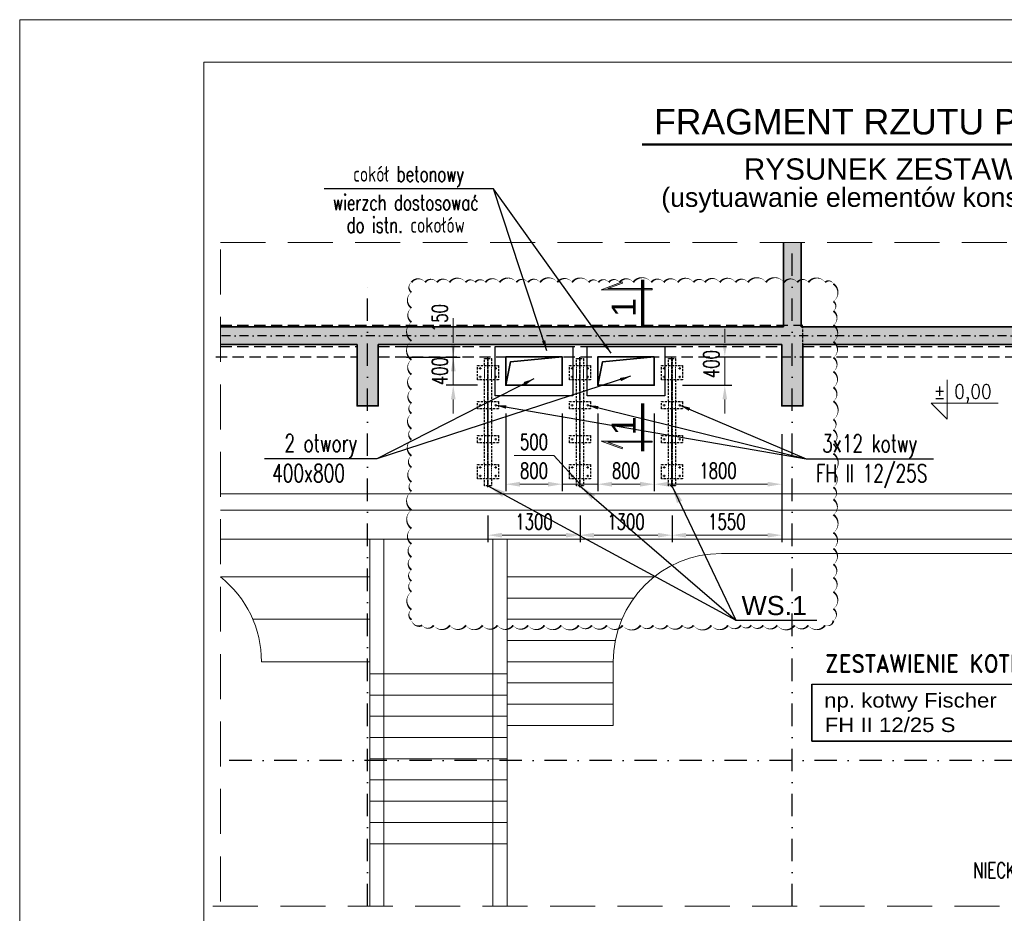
# Model space of a CAD drawing. Header units: centimetres. Extents: x -11084 to 13044, y 2736 to 15778.
# Tile 3 of 23: x -652 to 739, y 13350 to 14612. Entities that reach past the tile are written whole.
import ezdxf

# ---------------------------------------------------------------- set-up
doc = ezdxf.new("R2010")
doc.units = ezdxf.units.CM
for name, pattern in [('DASHED', [0.75, 0.5, -0.25]), ('HIDDEN', [9.525, 6.35, -3.175]), ('HIDDEN2', [4.7625, 3.175, -1.5875]), ('KRESKAKROPKA', [25.4, 12.7, -6.35, 0, -6.35])]:
    doc.linetypes.add(name, pattern=pattern)
for name, color, linetype, lineweight in [('---Osie', 4, 'KRESKAKROPKA', 25), ('---Otw-widok', 2, 'Continuous', 35), ('---Stal+opis', 3, 'Continuous', 18), ('---Stal+widok', 2, 'Continuous', 25), ('---Stal+wym', 9, 'Continuous', 15), ('---Widok', 7, 'Continuous', 25), ('---Ściany', 5, 'Continuous', 35), ('_cienkie', 9, 'Continuous', 9), ('_wymiar', 3, 'Continuous', 13), ('K---kreskowanie', 202, 'Continuous', 9), ('K_opis-25', 2, 'Continuous', 13), ('K_wymiar', 3, 'Continuous', 13)]:
    doc.layers.add(name, color=color, linetype=linetype, lineweight=lineweight)
for name, color, linetype in [('_ściany', 8, 'Continuous'), ('K---rewizja_1', 230, 'Continuous'), ('K-5', 3, 'Continuous'), ('K_opis-70', 241, 'Continuous')]:
    doc.layers.add(name, color=color, linetype=linetype)
doc.styles.add('ARIAL', font='arial.ttf', dxfattribs={"width": 0.95})
doc.styles.add('Arial CE', font='arial.ttf')
doc.styles.add('ROMAND', font='romand.shx', dxfattribs={"width": 0.9})
doc.styles.add('WYMIARY', font='ROMANS.shx', dxfattribs={"width": 0.7})
doc.dimstyles.new('10', dxfattribs={"dimtxt": 24, "dimasz": 12.5, "dimexe": 5, "dimexo": 10, "dimgap": 6, "dimtad": 1, "dimdec": 0, "dimrnd": 1, "dimzin": 9, "dimdsep": 46, "dimtxsty": 'WYMIARY', "dimcen": 5, "dimdle": 10, "dimclrd": 256, "dimclre": 256, "dimclrt": 11, "dimaunit": 1, "dimazin": 0, "dimtfac": 8e-05, "dimtdec": 0, "dimtix": 1, "dimtmove": 1, "dimatfit": 3, "dimfxl": 5, "dimtolj": 1, "dimtzin": 9, "dimarcsym": 0})
doc.dimstyles.new('SK100_mx_mm', dxfattribs={"dimtxt": 22, "dimasz": 20, "dimexe": 10, "dimexo": 40, "dimgap": 8, "dimtad": 1, "dimdec": 4, "dimlfac": 10, "dimrnd": 1, "dimzin": 9, "dimdsep": 46, "dimtxsty": 'WYMIARY', "dimcen": 10, "dimdle": 10, "dimclrd": 256, "dimclre": 256, "dimclrt": 3, "dimazin": 3, "dimtfac": 8e-05, "dimtdec": 4, "dimtmove": 0, "dimatfit": 3, "dimfxl": 1, "dimtolj": 1, "dimtzin": 9, "dimlwd": -1, "dimarcsym": 0})

# ---------------------------------------------------------------- blocks, each defined once
blk = doc.blocks.new('*D101')
at = {"layer": 'Defpoints', "color": 0, "transparency": 16777216}
for p in [(244.2, 14095.4), (424.2, 14066.4), (244.2, 13955.7)]:
    blk.add_point(p, dxfattribs=at)
at = {"layer": 'K_wymiar', "lineweight": -2, "transparency": 16777216}
for p, q in [((244.2, 14055.4), (244.2, 13945.7)), ((424.2, 14026.4), (424.2, 13945.7))]:
    blk.add_line(p, q, dxfattribs=at)
at = {"layer": 'K_wymiar', "transparency": 16777216}
blk.add_line((404.2, 13955.7), (264.2, 13955.7), dxfattribs=at)
for points in [[(264.2, 13959.1), (264.2, 13952.4), (244.2, 13955.7)], [(404.2, 13959.1), (404.2, 13952.4), (424.2, 13955.7)]]:
    blk.add_solid(points, dxfattribs=at)
at = {"layer": 'K_wymiar', "color": 3, "transparency": 16777216, "insert": (334.2, 13974.7), "char_height": 22, "attachment_point": 5, "style": 'WYMIARY'}
blk.add_mtext('\\A1;1800', dxfattribs=at)
blk = doc.blocks.new('*D102')
at = {"layer": 'Defpoints', "color": 0, "transparency": 16777216}
for p in [(164.2, 14095.4), (244.2, 14095.4), (164.2, 13955.7)]:
    blk.add_point(p, dxfattribs=at)
at = {"layer": 'K_wymiar', "lineweight": -2, "transparency": 16777216}
for p, q in [((164.2, 14055.4), (164.2, 13945.7)), ((244.2, 14055.4), (244.2, 13945.7))]:
    blk.add_line(p, q, dxfattribs=at)
at = {"layer": 'K_wymiar', "transparency": 16777216}
blk.add_line((224.2, 13955.7), (184.2, 13955.7), dxfattribs=at)
for points in [[(184.2, 13959.1), (184.2, 13952.4), (164.2, 13955.7)], [(224.2, 13959.1), (224.2, 13952.4), (244.2, 13955.7)]]:
    blk.add_solid(points, dxfattribs=at)
at = {"layer": 'K_wymiar', "color": 3, "transparency": 16777216, "insert": (204.2, 13974.7), "char_height": 22, "attachment_point": 5, "style": 'WYMIARY'}
blk.add_mtext('\\A1;800', dxfattribs=at)
blk = doc.blocks.new('*D103')
at = {"layer": 'Defpoints', "color": 0, "transparency": 16777216}
for p in [(114.2, 14095.4), (164.2, 14095.4), (114.2, 13955.7)]:
    blk.add_point(p, dxfattribs=at)
at = {"layer": 'K_wymiar', "lineweight": -2, "transparency": 16777216}
for p, q in [((114.2, 14055.4), (114.2, 13945.7)), ((164.2, 14055.4), (164.2, 13945.7))]:
    blk.add_line(p, q, dxfattribs=at)
at = {"layer": 'K_wymiar', "transparency": 16777216}
for p, q in [((102, 13996.5), (46.4, 13996.5)), ((139.2, 13955.7), (102, 13996.5)), ((94.2, 13955.7), (74.2, 13955.7)), ((164.2, 13955.7), (114.2, 13955.7)), ((164.2, 13955.7), (114.2, 13955.7)), ((184.2, 13955.7), (204.2, 13955.7))]:
    blk.add_line(p, q, dxfattribs=at)
for points in [[(94.2, 13959.1), (94.2, 13952.4), (114.2, 13955.7)], [(184.2, 13959.1), (184.2, 13952.4), (164.2, 13955.7)]]:
    blk.add_solid(points, dxfattribs=at)
at = {"layer": 'K_wymiar', "color": 3, "transparency": 16777216, "insert": (74.2, 14015.5), "char_height": 22, "attachment_point": 5, "style": 'WYMIARY'}
blk.add_mtext('\\A1;500', dxfattribs=at)
blk = doc.blocks.new('*D104')
at = {"layer": 'Defpoints', "color": 0, "transparency": 16777216}
for p in [(34.2, 14095.4), (114.2, 14095.4), (34.2, 13955.7)]:
    blk.add_point(p, dxfattribs=at)
at = {"layer": 'K_wymiar', "lineweight": -2, "transparency": 16777216}
for p, q in [((34.2, 14055.4), (34.2, 13945.7)), ((114.2, 14055.4), (114.2, 13945.7))]:
    blk.add_line(p, q, dxfattribs=at)
at = {"layer": 'K_wymiar', "transparency": 16777216}
blk.add_line((94.2, 13955.7), (54.2, 13955.7), dxfattribs=at)
for points in [[(54.2, 13959.1), (54.2, 13952.4), (34.2, 13955.7)], [(94.2, 13959.1), (94.2, 13952.4), (114.2, 13955.7)]]:
    blk.add_solid(points, dxfattribs=at)
at = {"layer": 'K_wymiar', "color": 3, "transparency": 16777216, "insert": (74.2, 13974.7), "char_height": 22, "attachment_point": 5, "style": 'WYMIARY'}
blk.add_mtext('\\A1;800', dxfattribs=at)
blk = doc.blocks.new('*D105')
at = {"layer": 'Defpoints', "color": 0, "transparency": 16777216}
for p in [(-145.8, 14150.4), (-145.8, 14135.4), (-39.9, 14135.4)]:
    blk.add_point(p, dxfattribs=at)
at = {"layer": 'K_wymiar', "transparency": 16777216}
for p, q in [((-39.9, 14170.4), (-39.9, 14190.4)), ((-39.9, 14150.4), (-39.9, 14135.4)), ((-39.9, 14115.4), (-39.9, 14095.4))]:
    blk.add_line(p, q, dxfattribs=at)
at = {"layer": 'K_wymiar', "lineweight": -2, "transparency": 16777216}
for p, q in [((-105.8, 14150.4), (-29.9, 14150.4)), ((-105.8, 14135.4), (-29.9, 14135.4))]:
    blk.add_line(p, q, dxfattribs=at)
at = {"layer": 'K_wymiar', "transparency": 16777216}
for points in [[(-43.2, 14170.4), (-36.5, 14170.4), (-39.9, 14150.4)], [(-43.2, 14115.4), (-36.5, 14115.4), (-39.9, 14135.4)]]:
    blk.add_solid(points, dxfattribs=at)
at = {"layer": 'K_wymiar', "color": 3, "transparency": 16777216, "insert": (-58.9, 14190.4), "char_height": 22, "attachment_point": 5, "rotation": 90, "style": 'WYMIARY'}
blk.add_mtext('\\A1;150', dxfattribs=at)
blk = doc.blocks.new('*D106')
at = {"layer": 'Defpoints', "color": 0, "transparency": 16777216}
for p in [(-145.8, 14135.4), (-39.9, 14095.4), (34.2, 14095.4)]:
    blk.add_point(p, dxfattribs=at)
at = {"layer": 'K_wymiar', "transparency": 16777216}
for p, q in [((-39.9, 14155.4), (-39.9, 14175.4)), ((-39.9, 14135.4), (-39.9, 14095.4)), ((-39.9, 14075.4), (-39.9, 14055.4))]:
    blk.add_line(p, q, dxfattribs=at)
at = {"layer": 'K_wymiar', "lineweight": -2, "transparency": 16777216}
for p, q in [((-105.8, 14135.4), (-29.9, 14135.4)), ((-5.8, 14095.4), (-49.9, 14095.4))]:
    blk.add_line(p, q, dxfattribs=at)
at = {"layer": 'K_wymiar', "transparency": 16777216}
for points in [[(-43.2, 14155.4), (-36.5, 14155.4), (-39.9, 14135.4)], [(-43.2, 14075.4), (-36.5, 14075.4), (-39.9, 14095.4)]]:
    blk.add_solid(points, dxfattribs=at)
at = {"layer": 'K_wymiar', "color": 3, "transparency": 16777216, "insert": (-58.9, 14115.4), "char_height": 22, "attachment_point": 5, "rotation": 90, "style": 'WYMIARY'}
blk.add_mtext('\\A1;400', dxfattribs=at)
blk = doc.blocks.new('*D117')
at = {"layer": 'Defpoints', "color": 0, "linetype": 'ByBlock', "transparency": 16777216}
for p in [(343.8, 14135.4), (424.2, 14135.4), (244.2, 14095.4)]:
    blk.add_point(p, dxfattribs=at)
at = {"layer": 'K_wymiar', "linetype": 'ByBlock', "transparency": 16777216}
for p, q in [((343.8, 14155.4), (343.8, 14175.4)), ((343.8, 14095.4), (343.8, 14135.4)), ((343.8, 14075.4), (343.8, 14055.4))]:
    blk.add_line(p, q, dxfattribs=at)
at = {"layer": 'K_wymiar', "linetype": 'ByBlock', "lineweight": -2, "transparency": 16777216}
for p, q in [((384.2, 14135.4), (333.8, 14135.4)), ((284.2, 14095.4), (353.8, 14095.4))]:
    blk.add_line(p, q, dxfattribs=at)
at = {"layer": 'K_wymiar', "linetype": 'ByBlock', "transparency": 16777216}
for points in [[(340.5, 14155.4), (347.1, 14155.4), (343.8, 14135.4)], [(340.5, 14075.4), (347.1, 14075.4), (343.8, 14095.4)]]:
    blk.add_solid(points, dxfattribs=at)
at = {"layer": 'K_wymiar', "color": 3, "linetype": 'ByBlock', "transparency": 16777216, "insert": (324.8, 14125.4), "char_height": 22, "attachment_point": 5, "rotation": 90, "style": 'WYMIARY'}
blk.add_mtext('\\A1;400', dxfattribs=at)
blk = doc.blocks.new('Przekrój_h')
at = {"lineweight": 0}
blk.add_hatch(color=2, dxfattribs=at).paths.add_polyline_path([(1.25, -4.2), (0.12, -7.29), (0.12, 2), (-0.13, 2), (-0.13, -8.71), (1.49, -4.28)])
at = {"const_width": 0.7}
blk.add_lwpolyline([(2, 0), (-8, 0)], dxfattribs=at)
at = {"color": 2, "lineweight": 0}
blk.add_lwpolyline([(1.25, -4.2), (0.12, -7.29), (0.12, 2), (-0.13, 2), (-0.13, -8.71), (1.49, -4.28)], close=True, dxfattribs=at)
at = {"style": 'ARIAL'}
blk.add_attdef('PR', (-6.5, -6.5), '', height=5, dxfattribs=at)
blk = doc.blocks.new('A$C98014a08')
at = {"layer": '---Osie', "ltscale": 0.5}
blk.add_lwpolyline([(-114.5, 28.4), (69.5, 28.4)], dxfattribs=at)
at = {"layer": '---Osie', "linetype": 'DASHED'}
blk.add_lwpolyline([(-47.5, 28.4), (2.5, 28.4)], dxfattribs=at)
at = {"layer": '---Stal+widok', "color": 6, "linetype": 'HIDDEN2'}
for points in [[(-102.5, 43.4), (-82.5, 43.4), (-82.5, 13.4), (-102.5, 13.4)], [(-51.5, 43.4), (-41.5, 43.4), (-41.5, 13.4), (-51.5, 13.4)], [(-3.5, 43.4), (6.5, 43.4), (6.5, 13.4), (-3.5, 13.4)], [(37.5, 43.4), (57.5, 43.4), (57.5, 13.4), (37.5, 13.4)]]:
    blk.add_lwpolyline(points, close=True, dxfattribs=at)
for points in [[(-102.5, 23.4), (-112.5, 23.4), (-112.5, 33.4), (-102.5, 33.4)], [(-82.5, 33.4), (-51.5, 33.4)], [(-41.5, 33.4), (-3.5, 33.4)], [(6.5, 33.4), (37.5, 33.4)], [(57.5, 33.4), (67.5, 33.4), (67.5, 23.4), (57.5, 23.4)], [(-51.5, 23.4), (-82.5, 23.4)], [(-3.5, 23.4), (-41.5, 23.4)], [(37.5, 23.4), (6.5, 23.4)]]:
    blk.add_lwpolyline(points, dxfattribs=at)
at = {"layer": '---Stal+widok'}
for centre in [(-98.5, 39.4), (-86.5, 39.4), (41.5, 39.4), (53.5, 39.4), (-98.5, 17.4), (-86.5, 17.4), (41.5, 17.4), (53.5, 17.4)]:
    blk.add_circle(centre, 0.65, dxfattribs=at)
at = {"layer": '_cienkie', "linetype": 'HIDDEN2', "ltscale": 0.5}
for points in [[(-112.5, 28.9), (67.5, 28.9)], [(-112.5, 27.9), (67.5, 27.9)], [(-82.5, 33.4), (-102.5, 33.4)], [(-96.9, 39.4), (-100.2, 39.4)], [(-98.5, 37.6), (-98.5, 41.1)], [(-88, 39.4), (-84.7, 39.4)], [(-86.5, 37.6), (-86.5, 41.1)], [(-41.5, 33.4), (-51.5, 33.4)], [(-44.9, 39.4), (-48.2, 39.4)], [(-46.5, 37.6), (-46.5, 41.1)], [(6.5, 33.4), (-3.5, 33.4)], [(3.1, 39.4), (-0.2, 39.4)], [(1.5, 37.6), (1.5, 41.1)], [(57.5, 33.4), (37.5, 33.4)], [(43.1, 39.4), (39.8, 39.4)], [(41.5, 37.6), (41.5, 41.1)], [(52, 39.4), (55.3, 39.4)], [(53.5, 37.6), (53.5, 41.1)], [(-82.5, 23.4), (-102.5, 23.4)], [(-96.9, 17.4), (-100.2, 17.4)], [(-98.5, 19.1), (-98.5, 15.7)], [(-88, 17.4), (-84.7, 17.4)], [(-86.5, 19.1), (-86.5, 15.7)], [(-41.5, 23.4), (-51.5, 23.4)], [(-44.9, 17.4), (-48.2, 17.4)], [(-46.5, 19.1), (-46.5, 15.7)], [(6.5, 23.4), (-3.5, 23.4)], [(3.1, 17.4), (-0.2, 17.4)], [(1.5, 19.1), (1.5, 15.7)], [(57.5, 23.4), (37.5, 23.4)], [(43.1, 17.4), (39.8, 17.4)], [(41.5, 19.1), (41.5, 15.7)], [(52, 17.4), (55.3, 17.4)], [(53.5, 19.1), (53.5, 15.7)]]:
    blk.add_lwpolyline(points, dxfattribs=at)
for centre in [(-46.5, 39.4), (1.5, 39.4), (-46.5, 17.4), (1.5, 17.4)]:
    blk.add_circle(centre, 0.65, dxfattribs=at)
blk = doc.blocks.new('*D452')
at = {"layer": 'Defpoints', "color": 0, "transparency": 16777216}
for p in [(424.2, 14066.4), (269.2, 13951.4), (269.2, 13883.7)]:
    blk.add_point(p, dxfattribs=at)
at = {"layer": 'K_wymiar', "lineweight": -2, "transparency": 16777216}
for p, q in [((424.2, 14026.4), (424.2, 13873.7)), ((269.2, 13911.4), (269.2, 13873.7))]:
    blk.add_line(p, q, dxfattribs=at)
at = {"layer": 'K_wymiar', "transparency": 16777216}
blk.add_line((404.2, 13883.7), (289.2, 13883.7), dxfattribs=at)
for points in [[(289.2, 13887.1), (289.2, 13880.4), (269.2, 13883.7)], [(404.2, 13887.1), (404.2, 13880.4), (424.2, 13883.7)]]:
    blk.add_solid(points, dxfattribs=at)
at = {"layer": 'K_wymiar', "color": 3, "transparency": 16777216, "insert": (346.7, 13902.7), "char_height": 22, "attachment_point": 5, "style": 'WYMIARY'}
blk.add_mtext('\\A1;1550', dxfattribs=at)
blk = doc.blocks.new('*D453')
at = {"layer": 'Defpoints', "color": 0, "transparency": 16777216}
for p in [(139.2, 13951.4), (269.2, 13951.4), (139.2, 13883.7)]:
    blk.add_point(p, dxfattribs=at)
at = {"layer": 'K_wymiar', "lineweight": -2, "transparency": 16777216}
for p, q in [((139.2, 13911.4), (139.2, 13873.7)), ((269.2, 13911.4), (269.2, 13873.7))]:
    blk.add_line(p, q, dxfattribs=at)
at = {"layer": 'K_wymiar', "transparency": 16777216}
blk.add_line((249.2, 13883.7), (159.2, 13883.7), dxfattribs=at)
for points in [[(159.2, 13887.1), (159.2, 13880.4), (139.2, 13883.7)], [(249.2, 13887.1), (249.2, 13880.4), (269.2, 13883.7)]]:
    blk.add_solid(points, dxfattribs=at)
at = {"layer": 'K_wymiar', "color": 3, "transparency": 16777216, "insert": (204.2, 13902.7), "char_height": 22, "attachment_point": 5, "style": 'WYMIARY'}
blk.add_mtext('\\A1;1300', dxfattribs=at)
blk = doc.blocks.new('*D454')
at = {"layer": 'Defpoints', "color": 0, "transparency": 16777216}
for p in [(9.2, 13951.4), (139.2, 13951.4), (9.2, 13883.7)]:
    blk.add_point(p, dxfattribs=at)
at = {"layer": 'K_wymiar', "lineweight": -2, "transparency": 16777216}
for p, q in [((9.2, 13911.4), (9.2, 13873.7)), ((139.2, 13911.4), (139.2, 13873.7))]:
    blk.add_line(p, q, dxfattribs=at)
at = {"layer": 'K_wymiar', "transparency": 16777216}
blk.add_line((119.2, 13883.7), (29.2, 13883.7), dxfattribs=at)
for points in [[(29.2, 13887.1), (29.2, 13880.4), (9.2, 13883.7)], [(119.2, 13887.1), (119.2, 13880.4), (139.2, 13883.7)]]:
    blk.add_solid(points, dxfattribs=at)
at = {"layer": 'K_wymiar', "color": 3, "transparency": 16777216, "insert": (74.2, 13902.7), "char_height": 22, "attachment_point": 5, "style": 'WYMIARY'}
blk.add_mtext('\\A1;1300', dxfattribs=at)

msp = doc.modelspace()

# ---------------------------------------------------------------- hatches: boundary and pattern name
at = {"layer": 'K---kreskowanie', "linetype": 'ByBlock'}
h = msp.add_hatch(dxfattribs=at)
h.set_pattern_fill('JIS_STN_2.5', color=256, scale=5)
h.set_pattern_definition([(45, (0, -792.542), (-8.838835, 8.838835), []), (45, (8.825, -792.542), (-8.838835, 8.838835), [6, -2.5])])
h.paths.add_polyline_path([(1583.448421, 14177.925449), (1051.68439, 14177.925449), (1051.68439, 14297.197245), (1026.68439, 14297.197245), (1026.68439, 14177.925449), (451.68439, 14177.925449), (451.734339, 14297.21734), (426.734011, 14297.21734), (426.68439, 14177.925449), (-368.823554, 14177.925449), (-368.823554, 14152.925449), (-175.81561, 14152.925449), (-175.81561, 14066.425449), (-145.81561, 14066.425449), (-145.81561, 14150.425449), (-145.81561, 14152.925449), (424.18439, 14152.925449), (424.18439, 14066.425449), (454.18439, 14066.425449), (454.18439, 14152.925449), (1024.18439, 14152.925449), (1024.18439, 14066.425449), (1054.18439, 14066.425449), (1054.18439, 14152.925449), (1583.448421, 14152.925449)])

# ---------------------------------------------------------------- linework, layer by layer
at = {"layer": '---Osie', "ltscale": 2.5}
for p, q in [((439.18439, 13359.606633), (439.18439, 14296.303203)), ((-160.81561, 13359.606633), (-160.81561, 14237.21734)), ((1583.448421, 13565.425449), (-368.823554, 13565.425449))]:
    msp.add_line(p, q, dxfattribs=at)
at = {"layer": '---Osie'}
msp.add_line((1583.448421, 14165.425449), (-368.823554, 14165.425449), dxfattribs=at)
msp.add_lwpolyline([(424.18439, 14135.425449), (468.326057, 14135.425449)], dxfattribs=at)
at = {"layer": '---Otw-widok'}
for points in [[(34.18439, 14135.425449), (114.18439, 14135.425449), (114.18439, 14095.425449), (34.18439, 14095.425449)], [(164.18439, 14135.425449), (244.18439, 14135.425449), (244.18439, 14095.425449), (164.18439, 14095.425449)]]:
    msp.add_lwpolyline(points, close=True, dxfattribs=at)
for points in [[(34.18439, 14095.425449), (41.031308, 14128.627494), (114.18439, 14135.425449)], [(164.18439, 14095.425449), (171.031308, 14128.627494), (244.18439, 14135.425449)]]:
    msp.add_lwpolyline(points, dxfattribs=at)
at = {"layer": '---Stal+wym', "color": 2, "linetype": 'ByBlock'}
msp.add_lwpolyline([(6587.525019, 11701.882042), (-392.474981, 11701.882042), (-392.474981, 14551.882042), (6587.525019, 14551.882042)], close=True, dxfattribs=at)
at = {"layer": '---Stal+wym', "color": 3, "linetype": 'ByBlock'}
msp.add_lwpolyline([(657.828924, 14103.143793), (657.828924, 14047.778843), (657.828924, 14047.778843), (635.328924, 14070.278843), (730.093692, 14070.278843)], dxfattribs=at)
at = {"layer": '---Widok', "color": 0}
for points in [[(19.18439, 14150.425449), (129.18439, 14150.425449), (129.18439, 14080.425449), (19.18439, 14080.425449)], [(149.18439, 14150.425449), (259.18439, 14150.425449), (259.18439, 14080.425449), (149.18439, 14080.425449)]]:
    msp.add_lwpolyline(points, close=True, dxfattribs=at)
at = {"layer": '---Ściany'}
for p, q in [((426.734339, 14297.21734), (426.68439, 14177.925449)), ((451.734339, 14297.21734), (451.68439, 14177.925449))]:
    msp.add_line(p, q, dxfattribs=at)
for points in [[(-368.823554, 14177.925449), (426.68439, 14177.925449)], [(451.68439, 14177.925449), (1026.68439, 14177.925449)], [(-368.823554, 14152.925449), (-175.81561, 14152.925449)], [(-145.81561, 14152.925449), (-145.81561, 14066.425449), (-175.81561, 14066.425449), (-175.81561, 14152.925449)], [(-145.81561, 14152.925449), (424.18439, 14152.925449)], [(454.18439, 14152.925449), (454.18439, 14066.425449), (424.18439, 14066.425449), (424.18439, 14152.925449)], [(454.18439, 14152.925449), (1024.18439, 14152.925449)]]:
    msp.add_lwpolyline(points, dxfattribs=at)
at = {"layer": '_cienkie'}
for p, q in [((-368.823554, 13941.925449), (1399.18439, 13941.925449)), ((-368.823554, 13918.925449), (1399.18439, 13918.925449)), ((-368.823554, 13877.925449), (1399.18439, 13877.925449)), ((-157.81561, 13704.925449), (-157.81561, 13877.925449)), ((-137.81561, 13359.606633), (-137.81561, 13877.925449)), ((16.18439, 13359.606633), (16.18439, 13877.925449)), ((36.18439, 13359.606633), (36.18439, 13877.925449)), ((339.18439, 13857.925449), (1399.18439, 13857.925449)), ((-157.81561, 13824.925449), (-368.899858, 13824.925449)), ((36.18439, 13824.925449), (244.268638, 13824.925449)), ((36.18439, 13794.925449), (215.454846, 13794.925449)), ((-157.81561, 13764.925449), (-323.071161, 13764.925449)), ((36.18439, 13764.925449), (198.439941, 13764.925449)), ((36.18439, 13734.925449), (189.154393, 13734.925449)), ((-157.81561, 13704.925449), (-310.81561, 13704.925449)), ((-157.81561, 13704.925449), (-157.81561, 13359.606633)), ((36.18439, 13704.925449), (186.18439, 13704.925449)), ((186.18439, 13614.925449), (186.18439, 13704.925449)), ((36.18439, 13687.925449), (-157.81561, 13687.925449)), ((36.18439, 13674.925449), (186.18439, 13674.925449)), ((36.18439, 13657.925449), (-157.81561, 13657.925449)), ((36.18439, 13644.925449), (186.18439, 13644.925449)), ((36.18439, 13627.925449), (-157.81561, 13627.925449)), ((36.18439, 13614.925449), (186.18439, 13614.925449)), ((36.18439, 13597.925449), (-157.81561, 13597.925449)), ((36.18439, 13567.925449), (-157.81561, 13567.925449)), ((36.18439, 13537.925449), (-157.81561, 13537.925449)), ((36.18439, 13507.925449), (-157.81561, 13507.925449)), ((36.18439, 13477.925449), (-157.81561, 13477.925449)), ((36.18439, 13447.925449), (-157.81561, 13447.925449))]:
    msp.add_line(p, q, dxfattribs=at)
at = {"layer": '_cienkie', "linetype": 'ByBlock'}
msp.add_lwpolyline([(6647.525019, 11641.882042), (-652.474981, 11641.882042), (-652.474981, 14611.882042), (6647.525019, 14611.882042)], close=True, dxfattribs=at)
at = {"layer": '_cienkie', "linetype": 'HIDDEN', "ltscale": 10}
for points in [[(1583.448421, 12639.790314), (1583.448421, 11747.226204), (-368.823554, 11747.226204), (-368.823554, 14297.21734), (1583.448421, 14297.21734), (1583.448421, 12652.017679)], [(-379.356119, 13359.606633), (826.891579, 13359.606633)], [(-379.356119, 13359.606633), (826.891579, 13359.606633)]]:
    msp.add_lwpolyline(points, dxfattribs=at)
at = {"layer": '_cienkie'}
for centre, start, end in [((339.18439, 13704.925449), 90, 180), ((-463.81561, 13704.925449), 0, 51.620809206)]:
    msp.add_arc(centre, 153, start, end, dxfattribs=at)
at = {"layer": '_ściany', "linetype": 'HIDDEN2', "ltscale": 5}
for p, q in [((-368.823554, 14180.425449), (454.18439, 14180.425449)), ((-368.823554, 14150.425449), (-175.81561, 14150.425449)), ((-145.81561, 14150.425449), (424.18439, 14150.425449)), ((454.18439, 14150.425449), (1024.18439, 14150.425449)), ((-375.426233, 14135.425449), (-175.81561, 14135.425449)), ((-145.81561, 14135.425449), (424.18439, 14135.425449)), ((454.18439, 14135.425449), (1024.18439, 14135.425449))]:
    msp.add_line(p, q, dxfattribs=at)
at = {"layer": '_ściany', "linetype": 'HIDDEN2'}
msp.add_line((454.18439, 14066.425449), (454.18439, 14180.425449), dxfattribs=at)
for points in [[(-175.81561, 14150.425449), (-175.81561, 14066.425449), (-145.81561, 14066.425449), (-145.81561, 14150.425449)], [(424.18439, 14150.425449), (424.18439, 14066.425449), (454.18439, 14066.425449)]]:
    msp.add_lwpolyline(points, dxfattribs=at)
at = {"layer": 'K---rewizja_1'}
msp.add_lwpolyline([(-98.911684, 14240.837202, 0, 2.666667, 0.52056705), (-98.911684, 14226.796246, 0, 2.666667, 0.52056705), (-98.911684, 14204.637774, 0, 2.666667, 0.52056705), (-98.911684, 14184.630246, 0, 2.666667, 0.52056705), (-98.911684, 14158.088095, 0, 2.666667, 0.52056705), (-98.911684, 14131.453167, 0, 2.666667, 0.52056705), (-98.911684, 14110.674945, 0, 2.666667, 0.52056705), (-98.911684, 14089.451967, 0, 2.666667, 0.52056705), (-98.911684, 14069.939653, 0, 2.666667, 0.52056705), (-98.911684, 14055.578049, 0, 2.666667, 0.52056705), (-98.911684, 14034.013263, 0, 2.666667, 0.52056705), (-98.911684, 14018.694192, 0, 2.666667, 0.52056705), (-98.911684, 13995.918025, 0, 2.666667, 0.52056705), (-98.911684, 13979.439658, 0, 2.666667, 0.52056705), (-98.911684, 13958.984932, 0, 2.666667, 0.52056705), (-98.911684, 13945.6105, 0, 2.666667, 0.52056705), (-98.911684, 13919.170078, 0, 2.666667, 0.52056705), (-98.911684, 13893.191502, 0, 2.666667, 0.52056705), (-98.911684, 13871.334959, 0, 2.666667, 0.52056705), (-98.911684, 13852.681232, 0, 2.666667, 0.52056705), (-98.911684, 13834.775412, 0, 2.666667, 0.52056705), (-98.911684, 13819.032744, 0, 2.666667, 0.52056705), (-98.911684, 13803.823133, 0, 2.666667, 0.52056705), (-98.911684, 13778.556249, 0, 2.666667, 0.52056705), (-98.911684, 13764.334623, 0, 2.666667, 0.52056705), (-83.704355, 13756.394273, 0, 2.666667, 0.52056705), (-67.554367, 13756.394273, 0, 2.666667, 0.52056705), (-44.549921, 13756.394273, 0, 2.666667, 0.52056705), (-21.963783, 13756.394273, 0, 2.666667, 0.52056705), (1.594879, 13756.394273, 0, 2.666667, 0.52056705), (22.633119, 13756.394273, 0, 2.666667, 0.52056705), (44.72323, 13756.394273, 0, 2.666667, 0.52056705), (65.807451, 13756.394273, 0, 2.666667, 0.52056705), (88.922984, 13756.394273, 0, 2.666667, 0.52056705), (112.516233, 13756.394273, 0, 2.666667, 0.52056705), (137.456773, 13756.394273, 0, 2.666667, 0.52056705), (155.867165, 13756.394273, 0, 2.666667, 0.52056705), (177.104792, 13756.394273, 0, 2.666667, 0.52056705), (199.492764, 13756.394273, 0, 2.666667, 0.52056705), (224.83981, 13756.394273, 0, 2.666667, 0.52056705), (242.830268, 13756.394273, 0, 2.666667, 0.52056705), (262.749903, 13756.394273, 0, 2.666667, 0.52056705), (284.038801, 13756.394273, 0, 2.666667, 0.52056705), (299.532031, 13756.394273, 0, 2.666667, 0.52056705), (324.787522, 13756.394273, 0, 2.666667, 0.52056705), (348.365716, 13756.394273, 0, 2.666667, 0.52056705), (366.617412, 13756.394273, 0, 2.666667, 0.52056705), (381.185321, 13756.394273, 0, 2.666667, 0.52056705), (398.001426, 13756.394273, 0, 2.666667, 0.52056705), (417.861245, 13756.394273, 0, 2.666667, 0.52056705), (442.422134, 13756.394273, 0, 2.666667, 0.52056705), (461.795691, 13756.394273, 0, 2.666667, 0.52056705), (485.419459, 13756.394273, 0, 2.666667, 0.52056705), (497.196787, 13763.114417, 0, 2.666667, 0.52056705), (497.196787, 13779.709975, 0, 2.666667, 0.52056705), (497.196787, 13803.742284, 0, 2.666667, 0.52056705), (497.196787, 13823.936993, 0, 2.666667, 0.52056705), (497.196787, 13842.567118, 0, 2.666667, 0.52056705), (497.196787, 13864.775234, 0, 2.666667, 0.52056705), (497.196787, 13887.299115, 0, 2.666667, 0.52056705), (497.196787, 13912.62256, 0, 2.666667, 0.52056705), (497.196787, 13934.291109, 0, 2.666667, 0.52056705), (497.196787, 13951.410772, 0, 2.666667, 0.52056705), (497.196787, 13972.561727, 0, 2.666667, 0.52056705), (497.196787, 13998.921581, 0, 2.666667, 0.52056705), (497.196787, 14012.379023, 0, 2.666667, 0.52056705), (497.196787, 14032.482582, 0, 2.666667, 0.52056705), (497.196787, 14047.15344, 0, 2.666667, 0.52056705), (497.196787, 14072.961112, 0, 2.666667, 0.52056705), (497.196787, 14092.449826, 0, 2.666667, 0.52056705), (497.196787, 14114.800361, 0, 2.666667, 0.52056705), (497.196787, 14134.65489, 0, 2.666667, 0.52056705), (497.196787, 14156.976534, 0, 2.666667, 0.52056705), (497.196787, 14180.546183, 0, 2.666667, 0.52056705), (497.196787, 14200.331129, 0, 2.666667, 0.52056705), (497.196787, 14213.876464, 0, 2.666667, 0.52056705), (497.196787, 14238.732366, 0, 2.666667, 0.52056705), (485.587012, 14240.837202, 0, 2.666667, 0.52056705), (461.85175, 14240.837202, 0, 2.666667, 0.52056705), (446.207148, 14240.837202, 0, 2.666667, 0.52056705), (427.493605, 14240.837202, 0, 2.666667, 0.52056705), (401.832014, 14240.837202, 0, 2.666667, 0.52056705), (376.448753, 14240.837202, 0, 2.666667, 0.52056705), (359.016987, 14240.837202, 0, 2.666667, 0.52056705), (336.768587, 14240.837202, 0, 2.666667, 0.52056705), (315.668903, 14240.837202, 0, 2.666667, 0.52056705), (299.599484, 14240.837202, 0, 2.666667, 0.52056705), (277.288826, 14240.837202, 0, 2.666667, 0.52056705), (257.655658, 14240.837202, 0, 2.666667, 0.52056705), (239.954923, 14240.837202, 0, 2.666667, 0.52056705), (214.406454, 14240.837202, 0, 2.666667, 0.52056705), (195.017435, 14240.837202, 0, 2.666667, 0.52056705), (179.906297, 14240.837202, 0, 2.666667, 0.52056705), (165.214279, 14240.837202, 0, 2.666667, 0.52056705), (151.622963, 14240.837202, 0, 2.666667, 0.52056705), (127.971118, 14240.837202, 0, 2.666667, 0.52056705), (107.150984, 14240.837202, 0, 2.666667, 0.52056705), (82.756522, 14240.837202, 0, 2.666667, 0.52056705), (65.711731, 14240.837202, 0, 2.666667, 0.52056705), (49.243536, 14240.837202, 0, 2.666667, 0.52056705), (25.650287, 14240.837202, 0, 2.666667, 0.52056705), (5.509291, 14240.837202, 0, 2.666667, 0.52056705), (-8.896666, 14240.837202, 0, 2.666667, 0.52056705), (-22.422469, 14240.837202, 0, 2.666667, 0.52056705), (-45.257232, 14240.837202, 0, 2.666667, 0.52056705), (-62.915241, 14240.837202, 0, 2.666667, 0.52056705), (-79.592996, 14240.837202, 0, 2.666667, 0.52056705)], format="xyseb", close=True, dxfattribs=at)
at = {"layer": 'K-5'}
for p in [(466.785175, 13673.414728), (466.785175, 13673.414728), (466.785175, 13592.757473)]:
    msp.add_line(p, (466.785175, 13592.757473), dxfattribs=at)
for points in [[(466.785175, 13673.414728), (957.37555, 13673.414728), (957.37555, 13592.757473), (466.785175, 13592.757473)], [(466.785175, 13592.757473), (957.37555, 13592.757473), (957.37555, 13592.757473), (466.785175, 13592.757473)]]:
    msp.add_lwpolyline(points, close=True, dxfattribs=at)
at = {"layer": 'K_opis-25', "const_width": 3}
msp.add_lwpolyline([(226.659874, 14435.611015), (982.962436, 14435.611015)], dxfattribs=at)

# ---------------------------------------------------------------- block references
at = {"layer": '_cienkie', "linetype": 'HIDDEN2', "ltscale": 0.5, "rotation": 90}
for p in [(37.57054, 14065.887382), (167.57054, 14065.887382), (297.57054, 14065.887382)]:
    msp.add_blockref('A$C98014a08', p, dxfattribs=at)
at = {"layer": 'K_opis-70'}
ref = msp.add_blockref('Przekrój_h', (227.746814, 14231.351486), dxfattribs=dict(at, xscale=-6.75, yscale=6.75, zscale=9, rotation=270))
ref.add_attrib('PR', '1', (217.782967, 14192.322371), dxfattribs={"layer": '0', "height": 33.75, "rotation": 90, "style": 'ARIAL'})
ref = msp.add_blockref('Przekrój_h', (227.746814, 14015.865496), dxfattribs=dict(at, xscale=6.75, yscale=6.75, zscale=9, rotation=270))
ref.add_attrib('PR', '1', (217.782967, 14025.142483), dxfattribs={"layer": '0', "height": 33.75, "rotation": 90, "style": 'ARIAL'})

# ---------------------------------------------------------------- texts
at = {"layer": '---Stal+opis', "color": 3, "style": 'Arial CE', "width": 1.1}
for s, p in [('np. kotwy Fischer', (484.183354, 13640.27776)), ('FH II 12/25 S', (484.989833, 13605.675946))]:
    msp.add_text(s, height=20.4, dxfattribs=at).set_placement(p)
at = {"layer": '---Stal+opis', "color": 3, "attachment_point": 5, "style": 'Arial CE'}
for s, insert, char_height in [('\\A1;FRAGMENT RZUTU PARTERU', (604.092876, 14467.547721), 36), ('\\A1;RYSUNEK ZESTAWCZY', (607.172904, 14400.730036), 30), ('\\A1;(usytuawanie elementów konstrukcyjnych)', (607.172904, 14356.94305), 27), ('\\A1;WS.1', (413.594139, 13784.132484), 27)]:
    msp.add_mtext(s, dxfattribs=dict(at, insert=insert, char_height=char_height))
at = {"layer": '---Stal+wym', "color": 3, "linetype": 'ByBlock', "insert": (680.019084, 14083.751766), "char_height": 19.6875, "attachment_point": 5, "style": 'ROMAND'}
msp.add_mtext('\\A1;%%P 0,00', dxfattribs=at)
at = {"layer": 'K_opis-25', "style": 'ROMAND', "width": 0.9}
msp.add_text('ZESTAWIENIE KOTEW', height=24.48, dxfattribs=at).set_placement((485.789603, 13690.181168))
at = {"layer": 'K_wymiar', "color": 2, "attachment_point": 5, "style": 'WYMIARY'}
for s, insert, char_height in [('\\A1;cokół betonowy ', (-102.969527, 14390.344748), 22), ('\\A1;wierzch dostosować ', (-106.924968, 14353.631872), 22), ('\\A1;do istn. cokołów', (-106.924968, 14321.941548), 22), ('\\A1;2 otwory', (-227.040764, 14009.562478), 25), ('\\A1;3x12 kotwy', (548.548898, 14009.193272), 25), ('\\A1;FH II 12/25S', (551.254172, 13967.043524), 25), ('\\A1;400x800', (-244.35705, 13971.316684), 25), ('\\A1;NIECKA ', (731.060837, 13410.398638), 22)]:
    msp.add_mtext(s, dxfattribs=dict(at, insert=insert, char_height=char_height))

# ---------------------------------------------------------------- dimensions: what is measured, and where the dimension line sits
at = {"layer": 'K_wymiar'}
for base, p1, p2, picture, middle in [((-39.857278, 14135.425449), (-145.81561, 14150.425449), (-145.81561, 14135.425449), '*D105', (-39.857278, 14190.425449)), ((-39.857278, 14095.425449), (-145.81561, 14135.425449), (34.18439, 14095.425449), '*D106', (-39.857278, 14115.425449))]:
    dim = msp.add_linear_dim(base=base, p1=p1, p2=p2, angle=90, dimstyle='SK100_mx_mm', override={"dimtmove": 1}, dxfattribs=at)
    dim.commit()
    dim.dimension.update_dxf_attribs({"geometry": picture, "text_midpoint": middle, "dimtype": 160})
at = {"layer": 'K_wymiar', "linetype": 'ByBlock'}
dim = msp.add_linear_dim(base=(343.81205, 14135.425449), p1=(244.18439, 14095.425449), p2=(424.18439, 14135.425449), angle=90, dimstyle='SK100_mx_mm', override={"dimtmove": 1}, dxfattribs=at)
dim.commit()
dim.dimension.update_dxf_attribs({"geometry": '*D117', "text_midpoint": (343.81205, 14125.425449), "dimtype": 160})
at = {"layer": 'K_wymiar'}
for base, p1, p2, picture, middle in [((34.18439, 13955.728729), (114.18439, 14095.425449), (34.18439, 14095.425449), '*D104', (74.18439, 13974.728729)), ((164.18439, 13955.728729), (244.18439, 14095.425449), (164.18439, 14095.425449), '*D102', (204.18439, 13974.728729)), ((244.18439, 13955.728729), (424.18439, 14066.425449), (244.18439, 14095.425449), '*D101', (334.18439, 13974.728729)), ((269.18439, 13883.719122), (424.18439, 14066.425449), (269.18439, 13951.425449), '*D452', (346.68439, 13902.719122)), ((9.18439, 13883.719122), (139.18439, 13951.425449), (9.18439, 13951.425449), '*D454', (74.18439, 13902.719122)), ((139.18439, 13883.719122), (269.18439, 13951.425449), (139.18439, 13951.425449), '*D453', (204.18439, 13902.719122))]:
    dim = msp.add_linear_dim(base=base, p1=p1, p2=p2, dimstyle='SK100_mx_mm', override={"dimtmove": 1}, dxfattribs=at)
    dim.commit()
    dim.dimension.update_dxf_attribs({"geometry": picture, "text_midpoint": middle})
dim = msp.add_linear_dim(base=(114.18439, 13955.728729), p1=(164.18439, 14095.425449), p2=(114.18439, 14095.425449), dimstyle='SK100_mx_mm', override={"dimtmove": 1}, dxfattribs=at)
dim.commit()
dim.dimension.update_dxf_attribs({"geometry": '*D103', "text_midpoint": (94.019257, 13996.502694), "dimtype": 160})

# ---------------------------------------------------------------- leaders
at = {"layer": '_wymiar', "linetype": 'ByBlock'}
for points, override in [([(183.067465, 14140.888081), (17.086175, 14372.831833), (-222.297362, 14372.831833)], {"dimasz": 15, "dimgap": 6, "dimtad": 0, "dimfxl": 0.18}), ([(92.5191, 14144.123489), (17.086175, 14372.831833), (-211.440595, 14372.831833)], {"dimasz": 15, "dimgap": 6, "dimtad": 0, "dimfxl": 0.18}), ([(210.651807, 14108.158021), (-148.013628, 13991.56152), (-306.678941, 13991.56152)], {"dimasz": 15, "dimgap": 6, "dimtad": 0, "dimfxl": 0.18}), ([(74.18439, 14104.676423), (-148.013628, 13991.56152), (-306.678941, 13991.56152)], {"dimasz": 15, "dimgap": 6, "dimtad": 0, "dimfxl": 0.18}), ([(20.18439, 14067.332206), (458.780711, 13991.56152), (638.579152, 13991.56152)], {"dimasz": 15, "dimgap": 6, "dimtad": 0, "dimfxl": 0.18}), ([(150.18439, 14067.332206), (458.780711, 13991.56152), (638.579152, 13991.56152)], {"dimasz": 15, "dimgap": 6, "dimtad": 0, "dimfxl": 0.18}), ([(280.143323, 14067.425449), (458.780711, 13991.56152), (638.579152, 13991.56152)], {"dimasz": 15, "dimgap": 6, "dimtad": 0, "dimfxl": 0.18}), ([(9.18439, 13953.425449), (359.58816, 13763.760887), (473.879781, 13763.760887)], {"dimasz": 25, "dimgap": 6, "dimtad": 0, "dimfxl": 0.18}), ([(139.18439, 13953.425449), (359.58816, 13763.760887), (473.879781, 13763.760887)], {"dimasz": 25, "dimgap": 6, "dimtad": 0, "dimfxl": 0.18}), ([(269.18439, 13953.425449), (359.58816, 13763.760887), (473.879781, 13763.760887)], {"dimasz": 25, "dimgap": 6, "dimtad": 0, "dimfxl": 0.18})]:
    msp.add_leader(points, dimstyle='10', override=override, dxfattribs=at)

doc.saveas('drawing.dxf')
